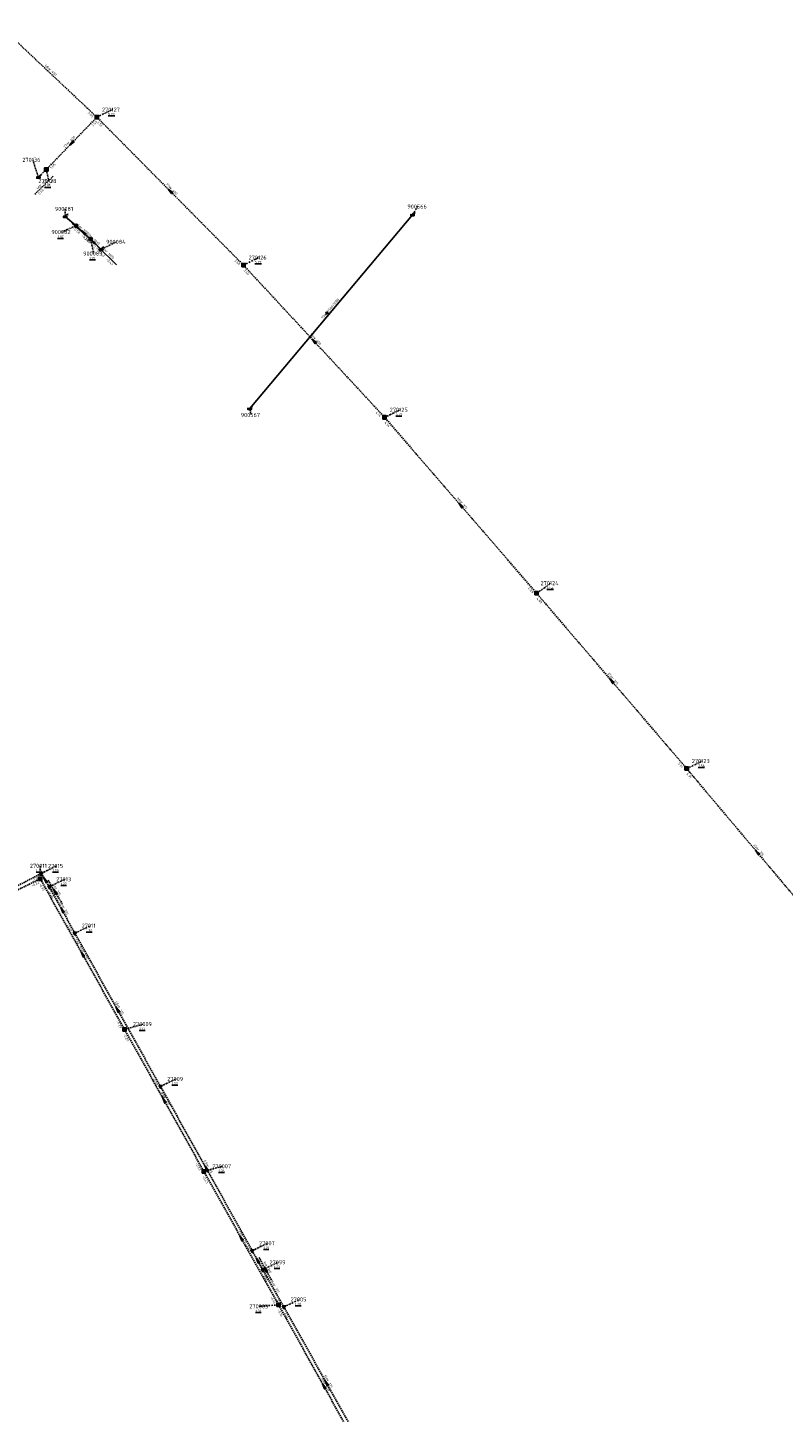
# Model space of a CAD drawing. Extents: x 188323 to 208361, y 565368 to 574910.
# Tile 243 of 256: x 202157 to 202436, y 571492 to 572002. Entities that reach past the tile are written whole.
import ezdxf

# ---------------------------------------------------------------- set-up
doc = ezdxf.new("R2010")
doc.units = 0
doc.linetypes.add('DASHDOT', pattern=[1, 0.5, -0.25, 0, -0.25])
doc.linetypes.add('DASHED', pattern=[0.75, 0.5, -0.25])
doc.layers.get('0').update_dxf_attribs({"linetype": 'CONTINUOUS'})
for name, color, linetype in [('RIO-AFM', 7, 'CONTINUOUS'), ('RIO-BOK', 7, 'CONTINUOUS'), ('RIO-DET', 7, 'CONTINUOUS'), ('RIO-KNP', 7, 'CONTINUOUS'), ('RIO-KNR', 7, 'CONTINUOUS'), ('RIO-LAG', 7, 'CONTINUOUS'), ('RIO-LAG_1B', 7, 'DASHED'), ('RIO-LAG_2B', 7, 'DASHED'), ('RIO-LEN', 7, 'CONTINUOUS'), ('RIO-MVD', 1, 'CONTINUOUS'), ('RIO-VRB', 6, 'DASHDOT'), ('RIO-VRH', 7, 'CONTINUOUS')]:
    doc.layers.add(name, color=color, linetype=linetype)
doc.styles.add('RIO-TXT', font='isocp.shx')

# ---------------------------------------------------------------- blocks, each defined once
blk = doc.blocks.new('L_VHR')
blk.add_lwpolyline([(-0.5, 0), (0.5, 0), (-0.5, 0.15), (-0.5, -0.15), (0.5, 0)])
blk = doc.blocks.new('L_MUL')
at = {"color": 7}
for centre, radius, start, end in [((0, 0.26), 0.5, 343.7398, 196.2602), ((0, 1.02), 1.02, 241.9275, 298.0725)]:
    blk.add_arc(centre, radius, start, end, dxfattribs=at)
blk = doc.blocks.new('K_IPR')
blk.add_lwpolyline([(-0.5, -0.5), (0.5, -0.5), (0.5, 0.5), (-0.5, 0.5)], close=True)
blk.add_solid([(-0.5, 0.5), (0.5, 0.5), (-0.5, -0.5), (0.5, -0.5)])
at = {"style": 'RIO-TXT', "flags": 1}
blk.add_attdef('KNOOPNAAM', (2, 2), '', height=1, dxfattribs=at)
blk = doc.blocks.new('K_IPD')
blk.add_lwpolyline([(-0.496027, 0.307994), (0.503973, 0.307994), (0.003973, -0.558031)], close=True)
blk.add_solid([(-0.496027, 0.307994), (0.503973, 0.307994), (0.003973, -0.558031)])
at = {"style": 'RIO-TXT', "flags": 1}
blk.add_attdef('KNOOPNAAM', (2, 2), '', height=1, dxfattribs=at)
blk = doc.blocks.new('K_UTB')
blk.add_lwpolyline([(0.5, 0.15), (0.5, -0.3), (-0.5, -0.3), (-0.5, 0.15), (-0.45, 0.15), (-0.45, -0.25), (0, -0.25), (0.45, -0.25), (0.45, 0.15)], close=True)
blk.add_lwpolyline([(0.85, 0.6), (0.55, 0.65), (0.614828, 0.459583), (0.850842, 0.598937)])
blk.add_arc((0.85, -0.25), 0.85, 90, 180)
at = {"style": 'RIO-TXT', "flags": 1}
blk.add_attdef('KNOOPNAAM', (2, 2), '', height=1, dxfattribs=at)
blk = doc.blocks.new('K_IPG')
blk.add_circle((0, 0), 0.5)
for points in [[(0, 0), (-0.5, 0), (-0.433013, 0.25)], [(0, 0), (-0.433013, -0.25), (-0.5, 0)], [(0, 0), (-0.433013, 0.25), (-0.25, 0.433013)], [(0, 0), (-0.25, -0.433013), (-0.433013, -0.25)], [(0, 0), (-0.25, 0.433013), (0, 0.5)], [(0, 0), (0, -0.5), (-0.25, -0.433013)], [(0, 0), (0, 0.5), (0.25, 0.433013)], [(0, 0), (0.25, 0.433013), (0.433013, 0.25)], [(0, 0), (0.433013, 0.25), (0.5, 0)], [(0, 0), (0.5, 0), (0.433013, -0.25)], [(0, 0), (0.433013, -0.25), (0.25, -0.433013)], [(0, 0), (0.25, -0.433013), (0, -0.5)]]:
    blk.add_solid(points)
at = {"style": 'RIO-TXT', "flags": 1}
blk.add_attdef('KNOOPNAAM', (2, 2), '', height=1, dxfattribs=at)
blk = doc.blocks.new('443_02______27007_____27099_')
at = {"layer": 'RIO-LAG_2B'}
blk.add_line((0, 0), (4.713, -8.617), dxfattribs=at)
at = {"layer": 'RIO-VRH', "xscale": 2, "yscale": 2, "zscale": 2, "rotation": 478.6509}
blk.add_blockref('L_VHR', (2.3565, -4.3085), dxfattribs=at)
at = {"layer": 'RIO-AFM', "style": 'RIO-TXT'}
blk.add_text('r 315', height=0.9, rotation=298.6509, dxfattribs=at).set_placement((2.2771, -3.1206))
at = {"layer": 'RIO-BOK', "style": 'RIO-TXT'}
for s, p in [('-0.88', (-0.5564, -1.8999)), ('-0.82', (1.5174, -5.6908))]:
    blk.add_text(s, height=0.9, rotation=298.6509, dxfattribs=at).set_placement(p)
at = {"layer": 'RIO-LEN', "style": 'RIO-TXT'}
blk.add_text('8m', height=0.9, rotation=298.6509, dxfattribs=at).set_placement((1.4996, -1.6994))
blk = doc.blocks.new('448_02______270128____270136_')
at = {"layer": 'RIO-LAG_1B'}
blk.add_line((0, 0), (-7.002, -6.887), dxfattribs=at)
at = {"layer": 'RIO-AFM', "style": 'RIO-TXT'}
blk.add_text('r 400', height=0.9, rotation=404.5042, dxfattribs=at).set_placement((-4.6227, -3.8436))
at = {"layer": 'RIO-BOK', "style": 'RIO-TXT'}
for p in [(-5.0223, -6.9029), (-1.5579, -3.493)]:
    blk.add_text('0.40', height=0.9, rotation=404.5042, dxfattribs=at).set_placement(p)
at = {"layer": 'RIO-LEN', "style": 'RIO-TXT'}
blk.add_text('4m', height=0.9, rotation=404.5042, dxfattribs=at).set_placement((-5.7773, -4.98))
blk = doc.blocks.new('449_02______27015_____27013_')
at = {"layer": 'RIO-LAG_2B'}
blk.add_line((0, 0), (5.09, -8.399), dxfattribs=at)
at = {"layer": 'RIO-VRH', "xscale": 2, "yscale": 2, "zscale": 2, "rotation": 481.1909}
blk.add_blockref('L_VHR', (2.545, -4.1995), dxfattribs=at)
at = {"layer": 'RIO-AFM', "style": 'RIO-TXT'}
blk.add_text('r 315', height=0.9, rotation=301.1909, dxfattribs=at).set_placement((2.4129, -3.0162))
at = {"layer": 'RIO-BOK', "style": 'RIO-TXT'}
for s, p in [('-1.08', (-0.4717, -1.9227)), ('-1.06', (1.7676, -5.6171))]:
    blk.add_text(s, height=0.9, rotation=301.1909, dxfattribs=at).set_placement(p)
at = {"layer": 'RIO-LEN', "style": 'RIO-TXT'}
blk.add_text('6m', height=0.9, rotation=301.1909, dxfattribs=at).set_placement((1.5732, -1.6308))
blk = doc.blocks.new('1269_90______900081____900082_')
at = {"layer": 'RIO-LAG'}
blk.add_line((0, 0), (7.469, -6.376), dxfattribs=at)
at = {"layer": 'RIO-AFM', "style": 'RIO-TXT'}
blk.add_text('r 1000', height=0.9, rotation=319.4857, dxfattribs=at).set_placement((3.0324, -1.9309))
at = {"layer": 'RIO-BOK', "style": 'RIO-TXT'}
for p in [(0.1558, -1.9736), (3.4416, -4.7782)]:
    blk.add_text('-0.58', height=0.9, rotation=319.4857, dxfattribs=at).set_placement(p)
at = {"layer": 'RIO-LEN', "style": 'RIO-TXT'}
blk.add_text('5m', height=0.9, rotation=319.4857, dxfattribs=at).set_placement((1.8002, -0.8792))
blk = doc.blocks.new('1270_90______900082____900083_')
at = {"layer": 'RIO-LAG'}
blk.add_line((0, 0), (7.223, -6.655), dxfattribs=at)
at = {"layer": 'RIO-VRH', "xscale": 2, "yscale": 2, "zscale": 2, "rotation": 497.3169}
blk.add_blockref('L_VHR', (3.6115, -3.3275), dxfattribs=at)
at = {"layer": 'RIO-AFM', "style": 'RIO-TXT'}
blk.add_text('r 1000', height=0.9, rotation=317.3169, dxfattribs=at).set_placement((2.9575, -2.0447))
at = {"layer": 'RIO-BOK', "style": 'RIO-TXT'}
for s, p in [('-2.88', (0.081, -1.9781)), ('-2.71', (3.2591, -4.9057))]:
    blk.add_text(s, height=0.9, rotation=317.3169, dxfattribs=at).set_placement(p)
at = {"layer": 'RIO-LEN', "style": 'RIO-TXT'}
blk.add_text('7m', height=0.9, rotation=317.3169, dxfattribs=at).set_placement((1.766, -0.9471))
blk = doc.blocks.new('1271_90______900083____900084_')
at = {"layer": 'RIO-LAG'}
blk.add_line((0, 0), (6.994, -6.894), dxfattribs=at)
at = {"layer": 'RIO-AFM', "style": 'RIO-TXT'}
blk.add_text('r 1000', height=0.9, rotation=315.3849, dxfattribs=at).set_placement((2.8866, -2.1429))
at = {"layer": 'RIO-BOK', "style": 'RIO-TXT'}
for p in [(0.0142, -1.9797), (3.0911, -5.0121)]:
    blk.add_text('-0.43', height=0.9, rotation=315.3849, dxfattribs=at).set_placement(p)
at = {"layer": 'RIO-LEN', "style": 'RIO-TXT'}
blk.add_text('5m', height=0.9, rotation=315.3849, dxfattribs=at).set_placement((1.7328, -1.0057))

msp = doc.modelspace()

# ---------------------------------------------------------------- linework, layer by layer
at = {"layer": 'RIO-LAG'}
for p, q in [((202298.88, 571932.928), (202238.896, 571861.504)), ((202170.896, 571932.288), (202174.88, 571928.896)), ((202174.88, 571928.896), (202180.288, 571923.904)), ((202180.288, 571923.904), (202184.08, 571920.192))]:
    msp.add_line(p, q, dxfattribs=at)
at = {"layer": 'RIO-LAG_1B'}
for p, q in [((202182.56, 571968.896), (202147.552, 572001.856)), ((202182.56, 571968.896), (202163.936, 571949.632)), ((202236.624, 571914.368), (202182.56, 571968.896)), ((202163.936, 571949.632), (202160.992, 571946.752)), ((202288.64, 571858.304), (202236.624, 571914.368)), ((202344.672, 571793.472), (202288.64, 571858.304)), ((202400, 571728.896), (202344.672, 571793.472)), ((202452.016, 571667.136), (202400, 571728.896)), ((202145.376, 571680.32), (202161.696, 571688.256)), ((202192.752, 571632.768), (202161.696, 571688.256)), ((202192.752, 571632.768), (202221.984, 571580.48)), ((202221.984, 571580.48), (202249.568, 571531.328)), ((202249.568, 571531.328), (202282.896, 571471.36))]:
    msp.add_line(p, q, dxfattribs=at)
at = {"layer": 'RIO-LAG_2B'}
for p, q in [((202146.192, 571681.984), (202162.064, 571690.24)), ((202162.064, 571690.24), (202165.056, 571685.312)), ((202174.432, 571668.224), (202165.056, 571685.312)), ((202174.432, 571668.224), (202206, 571611.776)), ((202206, 571611.776), (202239.856, 571551.232)), ((202239.856, 571551.232), (202243.696, 571544.192)), ((202243.696, 571544.192), (202251.472, 571530.56)), ((202251.472, 571530.56), (202283.008, 571474.368))]:
    msp.add_line(p, q, dxfattribs=at)
at = {"layer": 'RIO-VRB'}
for p, q in [((202182.56, 571968.88), (202188.2686, 571971.658)), ((202160.99, 571946.77), (202158.9111, 571953.1782)), ((202163.93, 571949.66), (202164.8106, 571945.362)), ((202170.89, 571932.32), (202170.8897, 571935.095)), ((202298.88, 571932.9), (202300.8564, 571935.9558)), ((202174.88, 571928.91), (202169.62, 571926.5706)), ((202180.29, 571923.92), (202181.3441, 571918.6371)), ((202184.08, 571920.18), (202189.7886, 571922.958)), ((202236.63, 571914.39), (202242.3386, 571917.168)), ((202238.89, 571861.49), (202239.4235, 571859.1616)), ((202288.64, 571858.3), (202294.3486, 571861.078)), ((202344.68, 571793.46), (202349.9409, 571797.1978)), ((202400, 571728.87), (202405.7086, 571731.648)), ((202161.69, 571688.28), (202161.6894, 571693.055)), ((202162.06, 571690.26), (202167.7686, 571693.038)), ((202165.05, 571685.32), (202170.7586, 571688.098)), ((202174.44, 571668.22), (202180.1486, 571670.998)), ((202192.75, 571632.8), (202199.7175, 571634.7287)), ((202206, 571611.75), (202211.7086, 571614.528)), ((202221.98, 571580.45), (202228.9475, 571582.3787)), ((202239.85, 571551.22), (202245.5586, 571553.998)), ((202243.69, 571544.19), (202249.3986, 571546.968)), ((202249.57, 571531.3), (202242.6029, 571530.7691)), ((202251.47, 571530.53), (202257.1786, 571533.308))]:
    msp.add_line(p, q, dxfattribs=at)

# ---------------------------------------------------------------- block references
at = {"layer": 'RIO-AFM', "xscale": 0.9, "yscale": 0.9, "zscale": 0.9, "rotation": 409.9621}
msp.add_blockref('L_MUL', (202267.6116, 571896.5012), dxfattribs=at)
at = {"layer": 'RIO-DET'}
for name, p in [('448_02______270128____270136_', (202166.432, 571947.136)), ('1269_90______900081____900082_', (202173.392, 571929.792)), ('1270_90______900082____900083_', (202177.376, 571926.4)), ('1271_90______900083____900084_', (202182.784, 571921.408)), ('449_02______27015_____27013_', (202164.56, 571687.744)), ('443_02______27007_____27099_', (202242.352, 571548.736))]:
    msp.add_blockref(name, p, dxfattribs=at)
at = {"layer": 'RIO-KNP', "xscale": 1.25, "yscale": 1.25, "zscale": 1.25}
for name, p in [('K_IPR', (202182.56, 571968.896)), ('K_IPR', (202163.936, 571949.632)), ('K_UTB', (202160.992, 571946.752)), ('K_UTB', (202170.896, 571932.288)), ('K_UTB', (202298.88, 571932.928)), ('K_IPG', (202174.88, 571928.896)), ('K_IPG', (202180.288, 571923.904)), ('K_UTB', (202184.08, 571920.192)), ('K_IPR', (202236.624, 571914.368)), ('K_UTB', (202238.896, 571861.504)), ('K_IPR', (202288.64, 571858.304)), ('K_IPR', (202344.672, 571793.472)), ('K_IPR', (202400, 571728.896)), ('K_IPR', (202161.696, 571688.256)), ('K_IPD', (202162.064, 571690.24)), ('K_IPD', (202165.056, 571685.312)), ('K_IPD', (202174.432, 571668.224)), ('K_IPR', (202192.752, 571632.768)), ('K_IPD', (202206, 571611.776)), ('K_IPR', (202221.984, 571580.48)), ('K_IPD', (202239.856, 571551.232)), ('K_IPD', (202243.696, 571544.192)), ('K_IPR', (202249.568, 571531.328)), ('K_IPD', (202251.472, 571530.56))]:
    msp.add_blockref(name, p, dxfattribs=at)
at = {"layer": 'RIO-VRH', "xscale": 2, "yscale": 2, "zscale": 2}
for p, rotation in [((202173.245, 571959.27), 225.8884), ((202209.595, 571941.635), 134.7829), ((202177.585, 571926.415), 497.3169), ((202262.635, 571886.345), 132.8433), ((202316.66, 571825.88), 130.8412), ((202372.34, 571761.165), 130.5844), ((202426.005, 571698.01), 130.1251), ((202163.555, 571687.79), 481.1909), ((202169.745, 571676.77), 118.7784), ((202177.22, 571660.54), 119.248), ((202190.22, 571639.985), 479.2061), ((202207.365, 571606.625), 479.1833), ((202222.925, 571581.485), 479.2212), ((202235.775, 571555.875), 479.3135), ((202241.77, 571547.705), 478.6509), ((202266.23, 571501.33), 479.0753), ((202267.235, 571502.45), 479.3174)]:
    msp.add_blockref('L_VHR', p, dxfattribs=dict(at, rotation=rotation))

# ---------------------------------------------------------------- texts
at = {"layer": 'RIO-AFM', "style": 'RIO-TXT'}
for s, rotation, p in [('r 400', 316.6891, (202164.8236, 571986.3104)), ('r 400', 405.8884, (202172.3162, 571959.0417)), ('r 400', 314.7829, (202209.3961, 571942.5791)), ('1500/1000', 409.9621, (202268.1323, 571897.1217)), ('r 400', 312.8433, (202262.4679, 571887.2955)), ('r 315', 310.8412, (202316.5285, 571826.8375)), ('r 315', 310.5844, (202372.2127, 571762.1229)), ('r 315', 310.1251, (202425.8841, 571698.9683)), ('r 315', 298.7784, (202169.7981, 571677.7238)), ('r 250', 299.248, (202177.2775, 571661.5011)), ('r 315', 299.2061, (202190.2784, 571640.9463)), ('r 250', 299.1833, (202207.4225, 571607.5855)), ('r 315', 299.2212, (202222.9847, 571582.4467)), ('r 250', 299.3135, (202235.8295, 571556.8349)), ('r 315', 299.6696, (202247.6173, 571538.3138)), ('r 250', 299.0753, (202266.2917, 571502.2917)), ('r 315', 299.3174, (202267.2915, 571503.4113))]:
    msp.add_text(s, height=0.9, rotation=rotation, dxfattribs=at).set_placement(p)
at = {"layer": 'RIO-BOK', "style": 'RIO-TXT'}
for s, rotation, p in [('3.55', 316.6891, (202179.0292, 571970.3237)), ('3.55', 405.8884, (202181.0772, 571965.3599)), ('3.55', 314.7829, (202182.5534, 571966.9003)), ('1.55', 405.8884, (202165.9095, 571949.692)), ('3.69', 314.7829, (202233.162, 571915.9632)), ('3.69', 312.8433, (202236.5564, 571912.4116)), ('4.14', 312.8433, (202285.2267, 571859.99)), ('4.14', 310.8412, (202288.4974, 571856.3254)), ('4.89', 310.8412, (202341.3325, 571795.2717)), ('4.89', 310.5844, (202344.5285, 571791.4861)), ('5.91', 310.5844, (202396.6604, 571730.6964)), ('5.91', 310.1251, (202399.8327, 571726.8973)), ('-1.08', 27.5784, (202159.0733, 571687.1203)), ('-0.33', 25.9412, (202158.6146, 571685.2268)), ('-0.33', 299.248, (202161.1534, 571686.3744)), ('-1.06', 298.7784, (202164.4978, 571683.4188)), ('-1.03', 298.7784, (202171.248, 571671.1445)), ('-1.03', 299.2061, (202173.902, 571666.3148)), ('-0.29', 299.248, (202189.5585, 571635.712)), ('-0.29', 299.1833, (202192.2113, 571630.895)), ('-0.98', 299.2061, (202202.8112, 571614.6648)), ('-0.98', 299.2212, (202205.4625, 571609.8446)), ('-0.23', 299.1833, (202218.7898, 571583.3645)), ('-0.23', 299.3135, (202221.4456, 571578.5438)), ('-0.88', 299.2212, (202236.6633, 571554.1348)), ('-0.82', 299.6696, (202243.1674, 571542.2805)), ('-0.16', 299.3135, (202246.3713, 571534.2058)), ('-0.82', 299.6696, (202248.231, 571533.403)), ('-0.16', 299.0753, (202249.0277, 571529.396)), ('-0.74', 299.3174, (202250.9357, 571528.6237))]:
    msp.add_text(s, height=0.9, rotation=rotation, dxfattribs=at).set_placement(p)
at = {"layer": 'RIO-KNR', "style": 'RIO-TXT'}
for s, p in [('270127', (202184.4436, 571970.908)), ('270136', (202155.0861, 571952.4282)), ('270128', (202160.9856, 571944.612)), ('900081', (202167.0647, 571934.345)), ('900566', (202297.0314, 571935.2058)), ('900082', (202165.795, 571925.8206)), ('900084', (202185.9636, 571922.208)), ('900083', (202177.5191, 571917.8871)), ('270126', (202238.5136, 571916.418)), ('270125', (202290.5236, 571860.328)), ('900567', (202235.5985, 571858.4116)), ('270124', (202346.1159, 571796.4478)), ('270123', (202401.8836, 571730.898)), ('270011', (202157.8644, 571692.305)), ('27015', (202164.5811, 571692.288)), ('27013', (202167.5711, 571687.348)), ('27011', (202176.9611, 571670.248)), ('270009', (202195.8925, 571633.9787)), ('27009', (202208.5211, 571613.778)), ('270007', (202225.1225, 571581.6287)), ('27007', (202242.3711, 571553.248)), ('27099', (202246.2111, 571546.218)), ('270005', (202238.7779, 571530.0191)), ('27005', (202253.9911, 571532.558))]:
    msp.add_text(s, height=1.5, dxfattribs=at).set_placement(p)
at = {"layer": 'RIO-LEN', "style": 'RIO-TXT'}
for s, rotation, p in [('48m', 316.6891, (202163.251, 571987.7912)), ('27m', 405.8884, (202170.8139, 571957.4898)), ('77m', 314.7829, (202207.8737, 571944.1114)), ('93m', 409.9621, (202265.8762, 571894.4328)), ('76m', 312.8433, (202260.9982, 571888.8784)), ('86m', 310.8412, (202315.1151, 571828.4708)), ('85m', 310.5844, (202370.8066, 571763.7625)), ('81m', 310.1251, (202424.4912, 571700.6191)), ('20m', 298.7784, (202168.7573, 571679.6165)), ('64m', 299.248, (202176.2211, 571663.3852)), ('65m', 299.2061, (202189.2235, 571642.8311)), ('60m', 299.1833, (202206.3683, 571609.4707)), ('69m', 299.2212, (202221.9292, 571584.3313)), ('56m', 299.3135, (202234.771, 571558.7178)), ('16m', 299.6696, (202246.5471, 571540.19)), ('69m', 299.0753, (202265.2411, 571504.1789)), ('64m', 299.3174, (202266.2329, 571505.2941))]:
    msp.add_text(s, height=0.9, rotation=rotation, dxfattribs=at).set_placement(p)
at = {"layer": 'RIO-MVD', "style": 'RIO-TXT'}
for s, p in [('%%U5.23', (202186.7386, 571969.508)), ('%%U1.95', (202163.2806, 571943.212)), ('%%U1.07', (202168.09, 571924.4206)), ('%%U1.25', (202179.8141, 571916.4871)), ('%%U5.72', (202240.8086, 571915.018)), ('%%U6.21', (202292.8186, 571858.928)), ('%%U6.54', (202348.4109, 571795.0478)), ('%%U7.56', (202404.1786, 571729.498)), ('%%U1.34', (202160.1594, 571690.905)), ('%%U1.29', (202166.2386, 571690.888)), ('%%U1.27', (202169.2286, 571685.948)), ('%%U1.30', (202178.6186, 571668.848)), ('%%U1.27', (202198.1875, 571632.5787)), ('%%U1.27', (202210.1786, 571612.378)), ('%%U1.26', (202227.4175, 571580.2287)), ('%%U1.21', (202244.0286, 571551.848)), ('%%U1.23', (202247.8686, 571544.818)), ('%%U1.28', (202255.6486, 571531.158)), ('%%U1.31', (202241.0729, 571528.6191))]:
    msp.add_text(s, height=0.9, dxfattribs=at).set_placement(p)

doc.saveas('drawing.dxf')
